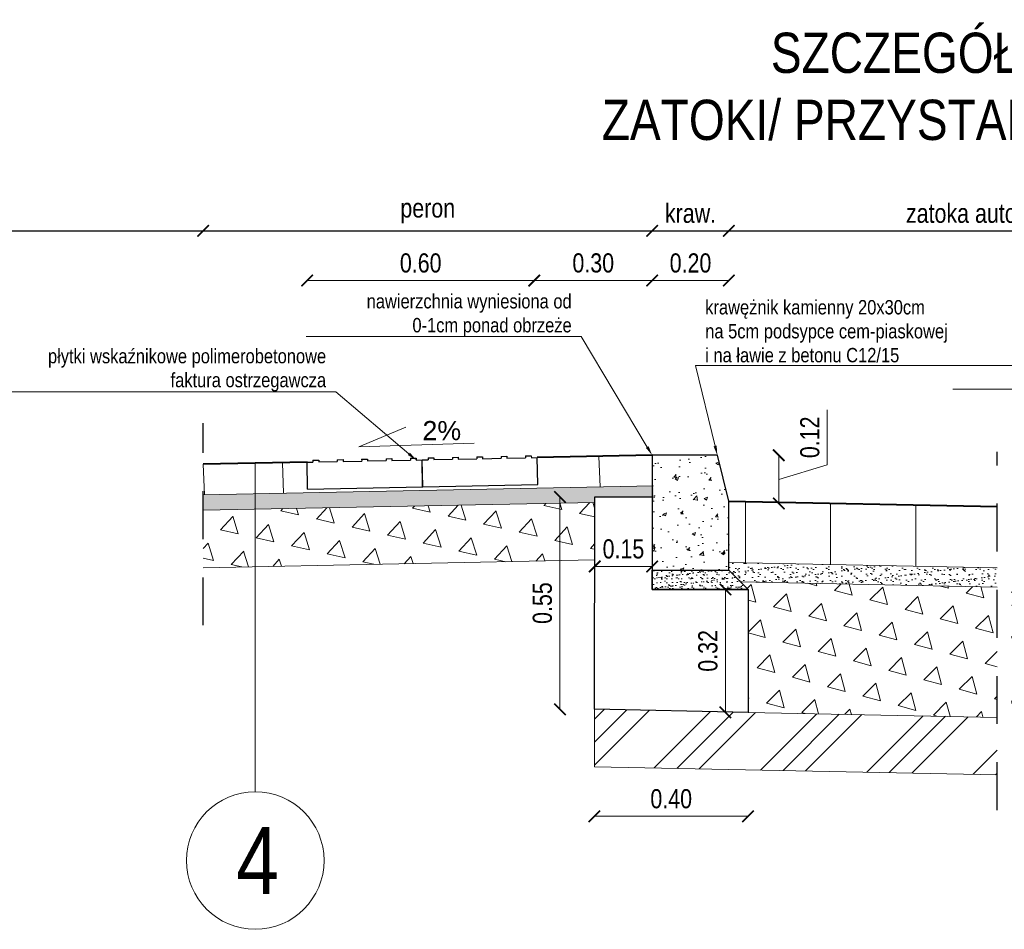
# Model space of a CAD drawing. Header units: metres. Extents: x 274 to 478, y -633 to -162.
# Tile 15 of 18: x 464.05 to 466.62, y -630.23 to -627.85. Entities that reach past the tile are written whole.
import ezdxf
from ezdxf import colors
from ezdxf.entities.mleader import LeaderData, LeaderLine
from ezdxf.math import Vec2, Vec3

# ---------------------------------------------------------------- set-up
doc = ezdxf.new("R2010")
doc.units = ezdxf.units.M
doc.linetypes.add('HIDDEN2', pattern=[0.1875, 0.125, -0.0625])
doc.layers.add('_brudnopis', color=50, linetype='Continuous', lineweight=30, plot=False)
for name, color, linetype, lineweight in [('M_OPISY', 7, 'Continuous', 18), ('M_PRZEKROJE CZERWONE', 1, 'Continuous', 40), ('M_Szczegóły wymiar', 7, 'Continuous', 15), ('M_szczegóły_hatch', 251, 'Continuous', 9), ('M_szczegóły_projektowane', 1, 'Continuous', 15), ('Opis', 7, 'Continuous', 15), ('Podsypka cementowo-piaskowa', 251, 'Continuous', 15), ('Przekrojowa', 7, 'Continuous', 30), ('Przekrojowa kreskowanie', 7, 'Continuous', 15), ('Wymiar', 7, 'Continuous', 15)]:
    doc.layers.add(name, color=color, linetype=linetype, lineweight=lineweight)
doc.styles.add('Opis_1_25', font='arial.ttf', dxfattribs={"height": 0.1})
doc.styles.add('Opis_1_25_MM', font='arial.ttf', dxfattribs={"width": 0.8, "height": 0.05})
doc.styles.get("Standard").update_dxf_attribs({"font": 'arial.ttf'})
doc.dimstyles.new('Kopia 1_25_MM', dxfattribs={"dimtxt": 0.05, "dimasz": 0.03, "dimexe": 0.02, "dimexo": 0.05, "dimgap": 0.02, "dimtad": 1, "dimzin": 3, "dimdsep": 46, "dimtxsty": 'Opis_1_25_MM', "dimblk": 'ARCHTICK', "dimcen": 0.05, "dimse1": 1, "dimse2": 1, "dimclrd": 256, "dimclre": 256, "dimazin": 3, "dimtfac": 1, "dimtofl": 0, "dimtmove": 0, "dimatfit": 3, "dimldrblk": 'ARCHTICK', "dimfxl": 1, "dimfrac": 2, "dimtolj": 1, "dimtzin": 3, "dimlwd": -1, "dimlwe": -1, "dimarcsym": 0})

# ---------------------------------------------------------------- blocks, each defined once
blk = doc.blocks.new('_ArchTick')
at = {"color": 0, "linetype": 'ByBlock', "lineweight": 0, "const_width": 0.15}
blk.add_lwpolyline([(-0.5, -0.5), (0.5, 0.5)], dxfattribs=at)
blk = doc.blocks.new('*D203')
at = {"layer": 'Defpoints', "color": 0, "transparency": 16777216}
for p in [(465.8738, -628.9913), (466.0341, -628.9913), (465.9392, -629.1168)]:
    blk.add_point(p, dxfattribs=at)
at = {"layer": 'Wymiar', "transparency": 16777216}
for p, q in [((466.1607, -629.0161), (466.1607, -628.8726)), ((466.0341, -629.1168), (466.0341, -628.9913)), ((466.0341, -629.054), (466.1607, -629.0161))]:
    blk.add_line(p, q, dxfattribs=at)
at = {"layer": 'Wymiar', "transparency": 16777216, "xscale": 0.03, "yscale": 0.03, "zscale": 0.03}
for p, rotation in [((466.0341, -628.9913), 90), ((466.0341, -629.1168), 270)]:
    blk.add_blockref('_ArchTick', p, dxfattribs=dict(at, rotation=rotation))
at = {"layer": 'Wymiar', "color": 0, "transparency": 16777216, "insert": (466.1152, -628.9443), "char_height": 0.05, "attachment_point": 5, "rotation": 90, "style": 'Opis_1_25_MM'}
blk.add_mtext('\\A1;0.12', dxfattribs=at)
blk = doc.blocks.new('płytka B')
at = {"layer": 'Przekrojowa'}
for points in [[(2142.1645, 811.5317), (2142.4645, 811.5317), (2142.4645, 811.6017)], [(2142.1645, 811.5317), (2142.1645, 811.6017)], [(2142.1645, 811.6017), (2142.1798, 811.6017)], [(2142.1798, 811.6067), (2142.1948, 811.6067)], [(2142.1948, 811.6017), (2142.2434, 811.6017)], [(2142.2434, 811.6067), (2142.2584, 811.6067)], [(2142.2584, 811.6017), (2142.307, 811.6017)], [(2142.307, 811.6067), (2142.322, 811.6067)], [(2142.322, 811.6017), (2142.3707, 811.6017)], [(2142.3707, 811.6067), (2142.3857, 811.6067)], [(2142.3857, 811.6017), (2142.4343, 811.6017)], [(2142.4343, 811.6067), (2142.4493, 811.6067)], [(2142.4493, 811.6017), (2142.4645, 811.6017)]]:
    blk.add_lwpolyline(points, dxfattribs=at)
for points, elevation in [([(2142.1798, 811.6067), (2142.1798, 811.6017)], 0), ([(2142.1948, 811.6067), (2142.1948, 811.6017)], 0), ([(2142.2434, 811.6067), (2142.2434, 811.6017)], 0), ([(2142.2584, 811.6067), (2142.2584, 811.6017)], 0), ([(2142.307, 811.6067), (2142.307, 811.6017)], 0), ([(2142.322, 811.6067), (2142.322, 811.6017)], 0), ([(2142.3707, 811.6067), (2142.3707, 811.6017)], 0.0001), ([(2142.3857, 811.6067), (2142.3857, 811.6017)], 0.0001), ([(2142.4343, 811.6067), (2142.4343, 811.6017)], 0.0001), ([(2142.4493, 811.6067), (2142.4493, 811.6017)], 0.0001)]:
    blk.add_lwpolyline(points, dxfattribs=dict(at, elevation=elevation))
blk = doc.blocks.new('*D204')
at = {"layer": 'Defpoints', "color": 0, "transparency": 16777216}
for p in [(465.7038, -628.4052), (465.7038, -629.2166), (464.5325, -629.2401)]:
    blk.add_point(p, dxfattribs=at)
at = {"layer": 'Wymiar', "transparency": 16777216}
blk.add_line((464.5325, -628.4052), (465.7038, -628.4052), dxfattribs=at)
at = {"layer": 'Wymiar', "transparency": 16777216, "xscale": 0.03, "yscale": 0.03, "zscale": 0.03, "rotation": 180}
blk.add_blockref('_ArchTick', (464.5325, -628.4052), dxfattribs=at)
at = {"layer": 'Wymiar', "transparency": 16777216, "xscale": 0.03, "yscale": 0.03, "zscale": 0.03}
blk.add_blockref('_ArchTick', (465.7038, -628.4052), dxfattribs=at)
at = {"layer": 'Wymiar', "color": 0, "transparency": 16777216, "insert": (465.1182, -628.3532), "char_height": 0.05, "attachment_point": 5, "style": 'Opis_1_25_MM'}
blk.add_mtext('\\A1;peron', dxfattribs=at)
blk = doc.blocks.new('*D205')
at = {"layer": 'Defpoints', "color": 0, "transparency": 16777216}
for p in [(465.9038, -628.4052), (465.7038, -629.2166), (465.9038, -629.4966)]:
    blk.add_point(p, dxfattribs=at)
at = {"layer": 'Wymiar', "transparency": 16777216}
blk.add_line((465.7038, -628.4052), (465.9038, -628.4052), dxfattribs=at)
at = {"layer": 'Wymiar', "transparency": 16777216, "xscale": 0.03, "yscale": 0.03, "zscale": 0.03, "rotation": 180}
blk.add_blockref('_ArchTick', (465.7038, -628.4052), dxfattribs=at)
at = {"layer": 'Wymiar', "transparency": 16777216, "xscale": 0.03, "yscale": 0.03, "zscale": 0.03}
blk.add_blockref('_ArchTick', (465.9038, -628.4052), dxfattribs=at)
at = {"layer": 'Wymiar', "color": 0, "transparency": 16777216, "insert": (465.8038, -628.3598), "char_height": 0.05, "attachment_point": 5, "style": 'Opis_1_25_MM'}
blk.add_mtext('\\A1;kraw.', dxfattribs=at)
blk = doc.blocks.new('*D206')
at = {"layer": 'Defpoints', "color": 0, "transparency": 16777216}
for p in [(467.3093, -628.4052), (467.3093, -629.364), (465.9038, -629.4966)]:
    blk.add_point(p, dxfattribs=at)
at = {"layer": 'Wymiar', "transparency": 16777216}
blk.add_line((465.9038, -628.4052), (467.3093, -628.4052), dxfattribs=at)
at = {"layer": 'Wymiar', "transparency": 16777216, "xscale": 0.03, "yscale": 0.03, "zscale": 0.03, "rotation": 180}
blk.add_blockref('_ArchTick', (465.9038, -628.4052), dxfattribs=at)
at = {"layer": 'Wymiar', "transparency": 16777216, "xscale": 0.03, "yscale": 0.03, "zscale": 0.03}
blk.add_blockref('_ArchTick', (467.3093, -628.4052), dxfattribs=at)
at = {"layer": 'Wymiar', "color": 0, "transparency": 16777216, "insert": (466.6066, -628.3598), "char_height": 0.05, "attachment_point": 5, "style": 'Opis_1_25_MM'}
blk.add_mtext('\\A1;zatoka autobusowa', dxfattribs=at)
blk = doc.blocks.new('*D210')
at = {"layer": 'Defpoints', "color": 0, "transparency": 16777216}
for p in [(465.3962, -628.535), (464.8035, -629.1588), (465.3962, -629.1469)]:
    blk.add_point(p, dxfattribs=at)
at = {"layer": 'Wymiar', "transparency": 16777216}
blk.add_line((464.8035, -628.535), (465.3962, -628.535), dxfattribs=at)
at = {"layer": 'Wymiar', "transparency": 16777216, "xscale": 0.03, "yscale": 0.03, "zscale": 0.03, "rotation": 180}
blk.add_blockref('_ArchTick', (464.8035, -628.535), dxfattribs=at)
at = {"layer": 'Wymiar', "transparency": 16777216, "xscale": 0.03, "yscale": 0.03, "zscale": 0.03}
blk.add_blockref('_ArchTick', (465.3962, -628.535), dxfattribs=at)
at = {"layer": 'Wymiar', "color": 0, "transparency": 16777216, "insert": (465.0998, -628.4895), "char_height": 0.05, "attachment_point": 5, "style": 'Opis_1_25_MM'}
blk.add_mtext('\\A1;0.60', dxfattribs=at)
blk = doc.blocks.new('*D211')
at = {"layer": 'Defpoints', "color": 0, "transparency": 16777216}
for p in [(465.7038, -628.535), (465.3962, -629.1469), (465.7038, -629.1408)]:
    blk.add_point(p, dxfattribs=at)
at = {"layer": 'Wymiar', "transparency": 16777216}
blk.add_line((465.3962, -628.535), (465.7038, -628.535), dxfattribs=at)
at = {"layer": 'Wymiar', "transparency": 16777216, "xscale": 0.03, "yscale": 0.03, "zscale": 0.03, "rotation": 180}
blk.add_blockref('_ArchTick', (465.3962, -628.535), dxfattribs=at)
at = {"layer": 'Wymiar', "transparency": 16777216, "xscale": 0.03, "yscale": 0.03, "zscale": 0.03}
blk.add_blockref('_ArchTick', (465.7038, -628.535), dxfattribs=at)
at = {"layer": 'Wymiar', "color": 0, "transparency": 16777216, "insert": (465.55, -628.4894), "char_height": 0.05, "attachment_point": 5, "style": 'Opis_1_25_MM'}
blk.add_mtext('\\A1;0.30', dxfattribs=at)
blk = doc.blocks.new('*D212')
at = {"layer": 'Defpoints', "color": 0, "transparency": 16777216}
for p in [(465.9038, -628.535), (465.7038, -629.1408), (465.9038, -629.2608)]:
    blk.add_point(p, dxfattribs=at)
at = {"layer": 'Wymiar', "transparency": 16777216}
blk.add_line((465.7038, -628.535), (465.9038, -628.535), dxfattribs=at)
at = {"layer": 'Wymiar', "transparency": 16777216, "xscale": 0.03, "yscale": 0.03, "zscale": 0.03, "rotation": 180}
blk.add_blockref('_ArchTick', (465.7038, -628.535), dxfattribs=at)
at = {"layer": 'Wymiar', "transparency": 16777216, "xscale": 0.03, "yscale": 0.03, "zscale": 0.03}
blk.add_blockref('_ArchTick', (465.9038, -628.535), dxfattribs=at)
at = {"layer": 'Wymiar', "color": 0, "transparency": 16777216, "insert": (465.8038, -628.4895), "char_height": 0.05, "attachment_point": 5, "style": 'Opis_1_25_MM'}
blk.add_mtext('\\A1;0.20', dxfattribs=at)
blk = doc.blocks.new('*D214')
at = {"layer": 'Defpoints', "color": 0, "transparency": 16777216}
for p in [(465.8949, -629.3413), (465.9538, -629.3413), (465.9538, -629.6623)]:
    blk.add_point(p, dxfattribs=at)
at = {"layer": 'Wymiar', "transparency": 16777216}
blk.add_line((465.8949, -629.6623), (465.8949, -629.3413), dxfattribs=at)
at = {"layer": 'Wymiar', "transparency": 16777216, "xscale": 0.03, "yscale": 0.03, "zscale": 0.03}
for p, rotation in [((465.8949, -629.3413), 90), ((465.8949, -629.6623), 270)]:
    blk.add_blockref('_ArchTick', p, dxfattribs=dict(at, rotation=rotation))
at = {"layer": 'Wymiar', "color": 0, "transparency": 16777216, "insert": (465.8493, -629.5018), "char_height": 0.05, "attachment_point": 5, "rotation": 90, "style": 'Opis_1_25_MM'}
blk.add_mtext('\\A1;0.32', dxfattribs=at)
blk = doc.blocks.new('*D215')
at = {"layer": 'Defpoints', "color": 0, "transparency": 16777216}
for p in [(465.5538, -629.1), (465.463, -629.6542), (465.553, -629.6542)]:
    blk.add_point(p, dxfattribs=at)
at = {"layer": 'Wymiar', "transparency": 16777216}
blk.add_line((465.463, -629.1), (465.463, -629.6542), dxfattribs=at)
at = {"layer": 'Wymiar', "transparency": 16777216, "xscale": 0.03, "yscale": 0.03, "zscale": 0.03}
for p, rotation in [((465.463, -629.1), 90), ((465.463, -629.6542), 270)]:
    blk.add_blockref('_ArchTick', p, dxfattribs=dict(at, rotation=rotation))
at = {"layer": 'Wymiar', "color": 0, "transparency": 16777216, "insert": (465.4174, -629.3771), "char_height": 0.05, "attachment_point": 5, "rotation": 90, "style": 'Opis_1_25_MM'}
blk.add_mtext('\\A1;0.55', dxfattribs=at)
blk = doc.blocks.new('*D216')
at = {"layer": 'Defpoints', "color": 0, "transparency": 16777216}
for p in [(465.553, -629.6542), (465.9538, -629.6623), (465.9538, -629.9336)]:
    blk.add_point(p, dxfattribs=at)
at = {"layer": 'Wymiar', "transparency": 16777216}
blk.add_line((465.553, -629.9336), (465.9538, -629.9336), dxfattribs=at)
at = {"layer": 'Wymiar', "transparency": 16777216, "xscale": 0.03, "yscale": 0.03, "zscale": 0.03, "rotation": 180}
blk.add_blockref('_ArchTick', (465.553, -629.9336), dxfattribs=at)
at = {"layer": 'Wymiar', "transparency": 16777216, "xscale": 0.03, "yscale": 0.03, "zscale": 0.03}
blk.add_blockref('_ArchTick', (465.9538, -629.9336), dxfattribs=at)
at = {"layer": 'Wymiar', "color": 0, "transparency": 16777216, "insert": (465.7534, -629.888), "char_height": 0.05, "attachment_point": 5, "style": 'Opis_1_25_MM'}
blk.add_mtext('\\A1;0.40', dxfattribs=at)
blk = doc.blocks.new('*D217')
at = {"layer": 'Defpoints', "color": 0, "transparency": 16777216}
for p in [(465.5538, -629.1142), (465.7038, -629.1142), (465.7038, -629.2815)]:
    blk.add_point(p, dxfattribs=at)
at = {"layer": 'Wymiar', "transparency": 16777216}
blk.add_line((465.5538, -629.2815), (465.7038, -629.2815), dxfattribs=at)
at = {"layer": 'Wymiar', "transparency": 16777216, "xscale": 0.03, "yscale": 0.03, "zscale": 0.03, "rotation": 180}
blk.add_blockref('_ArchTick', (465.5538, -629.2815), dxfattribs=at)
at = {"layer": 'Wymiar', "transparency": 16777216, "xscale": 0.03, "yscale": 0.03, "zscale": 0.03}
blk.add_blockref('_ArchTick', (465.7038, -629.2815), dxfattribs=at)
at = {"layer": 'Wymiar', "color": 0, "transparency": 16777216, "insert": (465.6288, -629.2359), "char_height": 0.05, "attachment_point": 5, "style": 'Opis_1_25_MM'}
blk.add_mtext('\\A1;0.15', dxfattribs=at)

msp = doc.modelspace()

# ---------------------------------------------------------------- hatches: boundary and pattern name
at = {"layer": 'M_szczegóły_hatch'}
h = msp.add_hatch(dxfattribs=at)
h.set_pattern_fill('LINE', color=256, scale=0.065, angle=92.2915)
h.set_pattern_definition([(92.291526, (-1357.91083, -708.1134), (-0.206209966, -0.0082517), [])])
h.paths.add_polyline_path([(464.8038, -629.0893), (464.8038, -629.0093), (464.5325, -629.0147), (464.5325, -629.0947)])
h.paths.add_polyline_path([(465.4038, -628.9973), (465.4038, -629.0773), (465.707, -629.0712), (465.7038, -628.9913)])
h = msp.add_hatch(dxfattribs=at)
h.set_pattern_fill('AR-SAND', color=256, scale=0.0005, angle=2.2915)
h.set_pattern_definition([(39.791526, (171.490052, -646.902877), (-0.001777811, 0.0244191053), [0, -0.019304, 0, -0.02159, 0, -0.0206375]), (9.791526, (171.490052, -646.902877), (0.0210251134, 0.0367112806), [0, -0.010414, 0, -0.017399, 0, -0.0066675]), (329.791526, (171.474443, -646.903502), (0.0395151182, 0.001653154), [0, -0.00635, 0, -0.02286, 0, -0.029845]), (319.791526, (171.474443, -646.9035), (0.0377016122, 0.012664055), [0, -0.003175, 0, -0.014986, 0, -0.017145])])
h.paths.add_polyline_path([(465.7038, -629.1), (465.7038, -629.1099), (465.7086, -629.1097), (465.707, -629.0712), (464.5325, -629.0947), (464.5325, -629.1347), (465.5538, -629.1142), (465.5538, -629.1)])
h = msp.add_hatch(dxfattribs=at)
h.set_pattern_fill('TRIANG', color=256, scale=0.01, angle=47.2915)
h.set_pattern_definition([(107.2915257, (15557.76337, 2938.83013), (-0.092916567, 0.02095409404), [0.047625, -0.047625]), (167.2915257, (15557.76337, 2938.83013), (-0.06460506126, -0.06999106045), [0.047625, -0.047625]), (47.2915257, (15557.71691, 2938.84061), (-0.02831150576, 0.0909451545), [0.047625, -0.047625])])
h.paths.add_polyline_path([(465.7038, -629.1112), (465.7038, -629.1414), (465.7098, -629.1411), (465.7086, -629.1111)])
h.paths.add_polyline_path([(465.5535, -629.2643), (465.5538, -629.1142), (464.5325, -629.1347), (464.5325, -629.2847)])
at = {"layer": 'M_szczegóły_hatch', "transparency": 33554636}
h = msp.add_hatch(dxfattribs=at)
h.set_pattern_fill('LINE', color=256, scale=0.07, angle=90)
h.set_pattern_definition([(90, (2.11102, 863.19136), (-0.22225, 1e-17), [])])
h.paths.add_polyline_path([(466.6039, -629.1253), (465.9038, -629.1113), (465.9038, -629.2713), (466.6039, -629.2853)])
h = msp.add_hatch(dxfattribs=at)
h.set_pattern_fill('AR-SAND', color=256, scale=0.0005)
h.set_pattern_definition([(37.5, (2.03102, 7.621478), (-0.00080001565, 0.02447066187), [0, -0.019304, 0, -0.02159, 0, -0.0206375]), (7.5, (2.03102, 7.62148), (0.0224761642, 0.035841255), [0, -0.010414, 0, -0.017399, 0, -0.0066675]), (327.5, (2.0154, 7.621478), (0.0395496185, 7.185923e-05), [0, -0.00635, 0, -0.02286, 0, -0.029845]), (317.5, (2.0154, 7.62148), (0.0381778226, 0.0111464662), [0, -0.003175, 0, -0.014986, 0, -0.017145])])
h.paths.add_polyline_path([(466.6039, -629.2853), (465.9038, -629.2713), (465.9038, -629.2913), (465.9344, -629.3219), (466.6039, -629.3353)])
h = msp.add_hatch(dxfattribs=at)
h.set_pattern_fill('TRIANG', color=256, scale=0.01, angle=45)
h.set_pattern_definition([(105, (-1356.40071, -1463.898315), (-0.092004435, 0.024652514), [0.047625, -0.047625]), (165, (-1356.40071, -1463.898315), (-0.067351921, -0.0673519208), [0.047625, -0.047625]), (45, (-1356.44671, -1463.88599), (-0.024652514, 0.092004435), [0.047625, -0.047625])])
h.paths.add_polyline_path([(466.6039, -629.6749), (466.6039, -629.3349), (465.9344, -629.3219), (465.9538, -629.3413), (465.9538, -629.6623)])
h.paths.add_polyline_path([(466.6411, -629.3356), (466.6411, -629.6756), (467.3093, -629.6886), (467.3093, -629.3486)])
at = {"layer": 'M_szczegóły_hatch'}
h = msp.add_hatch(dxfattribs=at)
h.set_pattern_fill('GOST_GROUND', color=256, scale=0.02)
h.set_pattern_definition([(45, (2.03102, 7.62148), (0.28284271, 0), [0.4]), (45, (2.09102, 7.62148), (0.28284271, 0), [0.4]), (45, (2.15102, 7.62148), (0.28284271, 0), [0.4])])
h.paths.add_polyline_path([(466.6039, -629.6753), (465.9538, -629.6623), (465.553, -629.6542), (465.553, -629.8042), (466.6039, -629.825)])
at = {"layer": 'Podsypka cementowo-piaskowa'}
h = msp.add_hatch(dxfattribs=at)
h.set_pattern_fill('AR-SAND', color=256, scale=0.01, style=0)
h.set_pattern_definition([(37.5, (161.200758, -486.245), (-0.0006299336, 0.0192682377), [0, -0.0152, 0, -0.017, 0, -0.01625]), (7.5, (161.200758, -486.245), (0.017697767, 0.0282214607), [0, -0.0082, 0, -0.0137, 0, -0.00525]), (327.5, (161.188458, -486.245), (0.0311414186, 5.65905e-05), [0, -0.005, 0, -0.018, 0, -0.0235]), (317.5, (161.188458, -486.245), (0.030061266, 0.0087767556), [0, -0.0025, 0, -0.0118, 0, -0.0135])])
h.paths.add_polyline_path([(465.7038, -629.2913), (465.9038, -629.2913), (465.9538, -629.3413), (465.7038, -629.3413)])
at = {"layer": 'Przekrojowa kreskowanie'}
h = msp.add_hatch(dxfattribs=at)
h.set_pattern_fill('AR-CONC', color=256, scale=0.0005)
h.set_pattern_definition([(50, (-37.760306, -286.40017), (0.0910923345, -0.007969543), [0.009525, -0.104775]), (355, (-37.76031, -286.40017), (-0.01762171, 0.095528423), [0.00762, -0.083820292]), (100.451445, (-37.752715, -286.40083), (0.073470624, 0.087558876), [0.008095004, -0.089045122]), (46.1842, (-37.76031, -286.37477), (0.13553952, -0.021021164), [0.0142875, -0.1571625]), (96.635558, (-37.74901, -286.37652), (0.118702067, 0.123713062), [0.01214251, -0.133567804]), (351.18415, (-37.7603, -286.37477), (0.118702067, 0.123713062), [0.011429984, -0.125729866]), (21, (-37.747606, -286.38112), (0.075807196, -0.051132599), [0.009525, -0.104775]), (326, (-37.74761, -286.38112), (0.030901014, 0.092093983), [0.00762, -0.08382]), (71.451445, (-37.74129, -286.38538), (0.10670821, 0.040961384), [0.008095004, -0.089044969]), (37.5, (-37.760306, -286.40017), (0.0015443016, 0.0422775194), [0, -0.082804, 0, -0.08509, 0, -0.0841375]), (7.5, (-37.760306, -286.40017), (0.0334098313, 0.0500902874), [0, -0.048514, 0, -0.080899, 0, -0.0320675]), (327.5, (-37.788627, -286.40017), (0.0677952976, -0.002864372), [0, -0.03175, 0, -0.09906, 0, -0.131445]), (317.5, (-37.801327, -286.40017), (0.0740645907, 0.0127132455), [0, -0.041275, 0, -0.065786, 0, -0.093345])])
h.paths.add_polyline_path([(465.7038, -628.9913), (465.8738, -628.9913), (465.9038, -629.1113), (465.9038, -629.2913), (465.7038, -629.2913), (465.7038, -629.1413)])

# ---------------------------------------------------------------- linework, layer by layer
at = {"layer": '_brudnopis', "flags": 128}
msp.add_lwpolyline([(455.6597, -628.4052), (473.8927, -628.4052)], dxfattribs=at)
at = {"layer": 'M_PRZEKROJE CZERWONE'}
msp.add_line((465.9038, -629.1113), (466.6039, -629.1253), dxfattribs=at)
for points in [[(465.7038, -628.9913), (465.4038, -628.9973)], [(464.8038, -629.0093), (464.5325, -629.0147)]]:
    msp.add_lwpolyline(points, dxfattribs=at)
at = {"layer": 'M_Szczegóły wymiar'}
msp.add_lwpolyline([(465.239, -628.9599), (464.9382, -628.9695), (465.0614, -628.9174)], dxfattribs=at)
at = {"layer": 'M_szczegóły_projektowane'}
for p, q in [((465.9038, -629.2713), (466.6039, -629.2853)), ((465.9344, -629.3219), (466.6039, -629.3353)), ((465.9538, -629.6623), (466.6039, -629.6753))]:
    msp.add_line(p, q, dxfattribs=at)
for points in [[(465.707, -629.0712), (464.5325, -629.0947)], [(465.5538, -629.1142), (464.5325, -629.1347)], [(465.7086, -629.1111), (465.7038, -629.1112)], [(465.5535, -629.2643), (464.5325, -629.2847)]]:
    msp.add_lwpolyline(points, dxfattribs=at)
at = {"layer": 'M_szczegóły_projektowane', "flags": 128}
msp.add_lwpolyline([(466.6039, -629.825), (465.553, -629.8042), (465.553, -629.6542)], dxfattribs=at)
at = {"layer": 'Opis'}
msp.add_line((464.6682, -629.012), (464.6682, -629.8696), dxfattribs=at)
at = {"layer": 'Opis', "linetype": 'HIDDEN2', "lineweight": 30, "elevation": 0.0001}
msp.add_lwpolyline([(464.5325, -629.435), (464.5325, -628.9073)], dxfattribs=at)
at = {"layer": 'Opis', "linetype": 'HIDDEN2', "lineweight": 30}
msp.add_lwpolyline([(466.6039, -629.9175), (466.6039, -628.9822)], dxfattribs=at)
at = {"layer": 'Opis'}
msp.add_circle((464.6682, -630.0491), 0.1795, dxfattribs=at)
at = {"layer": 'Przekrojowa', "color": 5}
for points in [[(465.8738, -628.9913), (465.7038, -628.9913), (465.7038, -629.2913), (465.9038, -629.2913), (465.9038, -629.1113), (465.8738, -628.9913)], [(465.9538, -629.3413), (465.9538, -629.6623), (465.553, -629.6542), (465.5538, -629.1), (465.7038, -629.1), (465.7038, -629.3413), (465.9538, -629.3413)], [(465.9038, -629.2913), (465.9538, -629.3413), (465.7038, -629.3413), (465.7038, -629.2913), (465.9038, -629.2913)]]:
    msp.add_lwpolyline(points, dxfattribs=at)

# ---------------------------------------------------------------- block references
at = {"layer": 'Przekrojowa', "rotation": 1.145762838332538}
for p in [(-1660.704, -1483.2834), (-1660.4036, -1483.2774)]:
    msp.add_blockref('płytka B', p, dxfattribs=at)

# ---------------------------------------------------------------- texts
at = {"layer": 'M_OPISY', "insert": (466.7718, -627.8881), "char_height": 0.105, "width": 3.267296, "attachment_point": 2}
msp.add_mtext('{\\fArial Narrow|b0|i0|c0|p34;SZCZEGÓŁ \\fArial Narrow|b0|i0|c238|p34;ROZWIĄZANIA\\PZATOKI/ PRZYSTANKU AUTOBUSOWEGO}', dxfattribs=at)
at = {"layer": 'Opis', "insert": (465.1044, -628.9522), "char_height": 0.05, "width": 311.15, "attachment_point": 7, "style": 'Opis_1_25'}
msp.add_mtext('{\\fArial|b0|i0|c238|p34;2%}', dxfattribs=at)
at = {"layer": 'Opis', "insert": (464.6744, -630.0492), "char_height": 0.175, "attachment_point": 5}
msp.add_mtext_dynamic_manual_height_columns('{\\fArial Narrow|b0|i0|c238|p34;4}', width=0.320226, gutter_width=2.5, heights=[0], dxfattribs=at)

# ---------------------------------------------------------------- dimensions: what is measured, and where the dimension line sits
at = {"layer": 'Wymiar'}
for base, p1, p2, text, picture, middle in [((467.3093, -628.4052), (465.9038, -629.4966), (467.3093, -629.364), 'zatoka autobusowa', '*D206', (466.6066, -628.3598)), ((465.7038, -628.4052), (464.5325, -629.2401), (465.7038, -629.2166), 'peron', '*D204', (465.1182, -628.3532)), ((465.9038, -628.4052), (465.7038, -629.2166), (465.9038, -629.4966), 'kraw.', '*D205', (465.8038, -628.3598)), ((465.3962, -628.535), (464.8035, -629.1588), (465.3962, -629.1469), '0.60', '*D210', (465.0998, -628.4895)), ((465.7038, -628.535), (465.3962, -629.1469), (465.7038, -629.1408), '0.30', '*D211', (465.55, -628.4894))]:
    dim = msp.add_linear_dim(base=base, p1=p1, p2=p2, text=text, dimstyle='Kopia 1_25_MM', override={"dimtmove": 1}, dxfattribs=at)
    dim.commit()
    dim.dimension.update_dxf_attribs({"geometry": picture, "text_midpoint": middle})
for base, p1, p2, picture, middle in [((465.9038, -628.535), (465.7038, -629.1408), (465.9038, -629.2608), '*D212', (465.8038, -628.4895)), ((465.7038, -629.2815), (465.5538, -629.1142), (465.7038, -629.1142), '*D217', (465.6288, -629.2359)), ((465.9538, -629.9336), (465.553, -629.6542), (465.9538, -629.6623), '*D216', (465.7534, -629.888))]:
    dim = msp.add_linear_dim(base=base, p1=p1, p2=p2, dimstyle='Kopia 1_25_MM', override={"dimtmove": 1}, dxfattribs=at)
    dim.commit()
    dim.dimension.update_dxf_attribs({"geometry": picture, "text_midpoint": middle})
dim = msp.add_linear_dim(base=(466.0341, -628.9913), p1=(465.9392, -629.1168), p2=(465.8738, -628.9913), angle=90, text='0.12', dimstyle='Kopia 1_25_MM', override={"dimtmove": 1}, dxfattribs=at)
dim.commit()
dim.dimension.update_dxf_attribs({"geometry": '*D203', "text_midpoint": (466.1152, -628.9961)})
for base, p1, p2, picture, middle in [((465.463, -629.6542), (465.5538, -629.1), (465.553, -629.6542), '*D215', (465.4174, -629.3771)), ((465.8949, -629.3413), (465.9538, -629.6623), (465.9538, -629.3413), '*D214', (465.8493, -629.5018))]:
    dim = msp.add_linear_dim(base=base, p1=p1, p2=p2, angle=90, dimstyle='Kopia 1_25_MM', override={"dimtmove": 1}, dxfattribs=at)
    dim.commit()
    dim.dimension.update_dxf_attribs({"geometry": picture, "text_midpoint": middle})

# ---------------------------------------------------------------- leaders
ml = msp.add_multileader_mtext('Standard', dxfattribs=at)
ml.set_content('{\\fArial Narrow|b0|i0|c238|p34;nawierzchnia wyniesiona od \\P0-1cm ponad obrzeże}', color=256, style='Opis_1_25')
ml.set_leader_properties(color=256, linetype='ByLayer', lineweight=-1)
ml.build(insert=Vec2(0, 0))
ml.multileader.update_dxf_attribs({"has_dogleg": 0, "text_left_attachment_type": 5, "text_right_attachment_type": 5, "dogleg_length": 0.075, "arrow_head_size": 0.025})
ctx = ml.context
ctx.base_point, ctx.char_height, ctx.arrow_head_size, ctx.landing_gap_size, ctx.plane_origin = Vec3(464.9398, -628.6808), 0.0375, 0.025, 0.025, Vec3(468.4792, -628.6213)
ctx.left_attachment, ctx.right_attachment, ctx.text_align_type = 5, 5, 2
notes = []
notes.append((ctx, [(1, (1, 1, 0), (465.5937, -628.6808), (-1, 0), 0.075, [(1, [(465.7038, -628.9913)], 0, [])])]))
ctx.mtext.insert, ctx.mtext.alignment, ctx.mtext.flow_direction = Vec3(465.4937, -628.5703), 3, 5
ml = msp.add_multileader_mtext('Standard', dxfattribs=at)
ml.set_content('{\\fArial Narrow|b0|i0|c238|p34;krawężnik kamienny 20x30cm\\Pna 5cm podsypce cem-piaskowej \\Pi na ławie z betonu C12/15}', color=256, style='Opis_1_25')
ml.set_leader_properties(color=256, linetype='ByLayer', lineweight=-1)
ml.build(insert=Vec2(0, 0))
ml.multileader.update_dxf_attribs({"has_dogleg": 0, "text_left_attachment_type": 5, "text_right_attachment_type": 5, "dogleg_length": 0.075, "arrow_head_size": 0.025})
ctx = ml.context
ctx.base_point, ctx.char_height, ctx.arrow_head_size, ctx.landing_gap_size, ctx.plane_origin = Vec3(465.8172, -628.7568), 0.0375, 0.025, 0.025, Vec3(462.7245, -628.3368)
ctx.left_attachment, ctx.right_attachment = 5, 5
notes.append((ctx, [(1, (1, 1, 0), (465.7422, -628.7568), (1, 0), 0.075, [(1, [(465.8738, -628.9913)], 0, [])])]))
ctx.mtext.insert, ctx.mtext.flow_direction = Vec3(465.8422, -628.586), 5
ml = msp.add_multileader_mtext('Standard', dxfattribs=at)
ml.set_content('{\\fArial Narrow|b0|i0|c238|p34;krawężnik kamienny 20x30cm\\Pna 5cm podsypce cem-piaskowej \\Pi na ławie z betonu C12/15}', color=256, style='Opis_1_25')
ml.set_leader_properties(color=256, linetype='ByLayer', lineweight=-1)
ml.build(insert=Vec2(0, 0))
ml.multileader.update_dxf_attribs({"has_dogleg": 0, "text_left_attachment_type": 5, "text_right_attachment_type": 5, "dogleg_length": 0.075, "arrow_head_size": 0.025})
ctx = ml.context
ctx.base_point, ctx.char_height, ctx.arrow_head_size, ctx.landing_gap_size, ctx.plane_origin = Vec3(466.6441, -628.8188), 0.0375, 0.025, 0.025, Vec3(464.1334, -628.4553)
ctx.left_attachment, ctx.right_attachment, ctx.text_align_type = 5, 5, 2
notes.append((ctx, [(0, (1, 1, 0), (467.396, -628.8188), (-1, 0), 0.075, [(1, [(467.4093, -629.1386)], 0, [])])]))
ctx.mtext.insert, ctx.mtext.alignment, ctx.mtext.flow_direction = Vec3(467.296, -628.648), 3, 5
ml = msp.add_multileader_mtext('Standard', dxfattribs=at)
ml.set_content('{\\fArial Narrow|b0|i0|c238|p34;płytki wskaźnikowe polimerobetonowe\\Pfaktura ostrzegawcza}', color=256, style='Opis_1_25')
ml.set_leader_properties(color=256, linetype='ByLayer', lineweight=-1)
ml.build(insert=Vec2(0, 0))
ml.multileader.update_dxf_attribs({"has_dogleg": 0, "text_left_attachment_type": 5, "text_right_attachment_type": 5, "dogleg_length": 0.075, "arrow_head_size": 0.025})
ctx = ml.context
ctx.base_point, ctx.char_height, ctx.arrow_head_size, ctx.landing_gap_size, ctx.plane_origin = Vec3(464.1068, -628.8255), 0.0375, 0.025, 0.025, Vec3(467.9129, -628.5462)
ctx.left_attachment, ctx.right_attachment, ctx.text_align_type = 5, 5, 2
notes.append((ctx, [(1, (1, 1, 0), (464.9531, -628.8255), (-1, 0), 0.075, [(1, [(465.0882, -629.0036)], 0, [])])]))
ctx.mtext.insert, ctx.mtext.alignment, ctx.mtext.flow_direction = Vec3(464.8531, -628.7136), 3, 5
for ctx, leaders in notes:
    for number, flags, end, landing, length, lines in leaders:
        leader = LeaderData()
        leader.index, (leader.has_last_leader_line, leader.has_dogleg_vector, leader.attachment_direction) = number, flags
        leader.last_leader_point, leader.dogleg_vector, leader.dogleg_length = Vec3(end), Vec3(landing), length
        for number, points, colour, breaks in lines:
            line = LeaderLine()
            line.index, line.vertices, line.color, line.breaks = number, Vec3.list(points), colors.encode_raw_color(colour), breaks
            leader.lines.append(line)
        ctx.leaders.append(leader)

doc.saveas('drawing.dxf')
